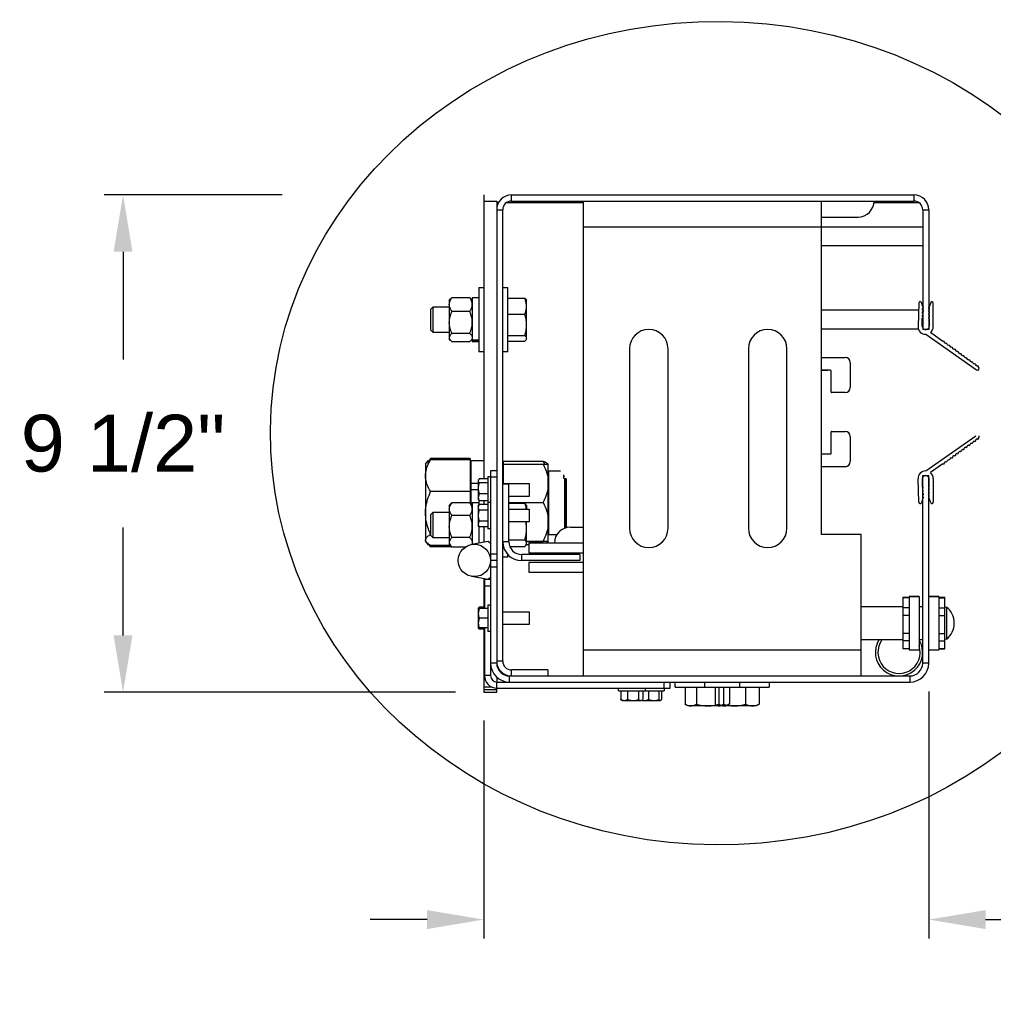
# Model space of a CAD drawing. Header units: inches. Extents: x 170 to 288, y 234 to 248.
# Tile 6 of 192: x 175.29 to 176.9, y 235.81 to 237.44. Entities that reach past the tile are written whole.
import ezdxf

# ---------------------------------------------------------------- set-up
doc = ezdxf.new("R2010")
doc.units = ezdxf.units.IN
doc.header["$LTSCALE"] = 0.25
doc.header["$MEASUREMENT"] = 0
doc.layers.add('ANNOTATIONS', color=1, linetype='Continuous')
doc.layers.add('DETAILS', color=4, linetype='Continuous')
doc.styles.add('ARIAL', font='arial.ttf', dxfattribs={"height": 0.09375})
doc.dimstyles.new('STANDARD$0', dxfattribs={"dimtxt": 0.09375, "dimasz": 0.09375, "dimexe": 0.03125, "dimexo": 0.046875, "dimgap": 0.09, "dimtad": 0, "dimtih": 1, "dimtoh": 1, "dimdec": 4, "dimzin": 0, "dimdsep": 46, "dimtxsty": 'ARIAL', "dimcen": 0.09, "dimadec": 0, "dimazin": 0, "dimtfac": 1, "dimtdec": 4, "dimtofl": 0, "dimtmove": 0, "dimatfit": 1, "dimfxl": 1, "dimtolj": 1, "dimtzin": 0, "dimarcsym": 0})

# ---------------------------------------------------------------- blocks, each defined once
blk = doc.blocks.new('*D85')
at = {"layer": 'ANNOTATIONS', "color": 0, "lineweight": -2, "transparency": 16777216}
for p, q in [((176.7917, 236.3288), (176.7917, 235.9211)), ((176.0574, 236.2809), (176.0574, 235.9211)), ((175.9637, 235.9524), (175.8699, 235.9524)), ((176.8855, 235.9524), (176.9792, 235.9524))]:
    blk.add_line(p, q, dxfattribs=at)
at = {"layer": 'ANNOTATIONS', "color": 0, "transparency": 16777216}
for points in [[(175.9637, 235.968), (175.9637, 235.9367), (176.0574, 235.9524)], [(176.8855, 235.968), (176.8855, 235.9367), (176.7917, 235.9524)]]:
    blk.add_solid(points, dxfattribs=at)
at = {"layer": 'defpoints', "color": 0, "transparency": 16777216}
for p in [(176.7917, 236.3757), (176.0574, 236.3277), (176.7917, 235.9524)]:
    blk.add_point(p, dxfattribs=at)
at = {"layer": 'ANNOTATIONS', "color": 0, "transparency": 16777216, "insert": (177.2643, 235.9524), "char_height": 0.09375, "attachment_point": 5, "style": 'ARIAL'}
blk.add_mtext('\\A1;12 5/8"', dxfattribs=at)
blk = doc.blocks.new('*D86')
at = {"layer": 'ANNOTATIONS', "color": 0, "lineweight": -2, "transparency": 16777216}
for p, q in [((175.7247, 237.1485), (175.4307, 237.1485)), ((175.462, 237.0548), (175.462, 236.8766)), ((175.462, 236.4215), (175.462, 236.5996)), ((176.0106, 236.3277), (175.4307, 236.3277))]:
    blk.add_line(p, q, dxfattribs=at)
at = {"layer": 'ANNOTATIONS', "color": 0, "transparency": 16777216}
for points in [[(175.4464, 237.0548), (175.4776, 237.0548), (175.462, 237.1485)], [(175.4464, 236.4215), (175.4776, 236.4215), (175.462, 236.3277)]]:
    blk.add_solid(points, dxfattribs=at)
at = {"layer": 'defpoints', "color": 0, "transparency": 16777216}
for p in [(175.462, 237.1485), (175.7716, 237.1485), (176.0574, 236.3277)]:
    blk.add_point(p, dxfattribs=at)
at = {"layer": 'ANNOTATIONS', "color": 0, "transparency": 16777216, "insert": (175.462, 236.7381), "char_height": 0.09375, "attachment_point": 5, "style": 'ARIAL'}
blk.add_mtext('\\A1;9 1/2" ', dxfattribs=at)

msp = doc.modelspace()

# ---------------------------------------------------------------- linework, layer by layer
at = {"layer": 'DETAILS'}
for p, q in [((176.05744, 237.1485), (176.05744, 236.67969)), ((176.05744, 237.13843), (176.07862, 237.13843)), ((176.07862, 237.13843), (176.07862, 236.37567)), ((176.07862, 237.13609), (176.0818, 237.13609)), ((176.09523, 237.13609), (176.22124, 237.13609)), ((176.10309, 237.13843), (176.10309, 237.1485)), ((176.10309, 237.1485), (176.76726, 237.1485)), ((176.10309, 237.13843), (176.76726, 237.13843)), ((176.22124, 237.13843), (176.22124, 236.3545)), ((176.61477, 236.58792), (176.61477, 237.13843)), ((176.70135, 237.13609), (176.77513, 237.13609)), ((176.76726, 237.1485), (176.76726, 237.13843)), ((176.07862, 237.12403), (176.0887, 237.12403)), ((176.0887, 236.37898), (176.0887, 237.12403)), ((176.78166, 237.12403), (176.79174, 237.12403)), ((176.78166, 237.12403), (176.78166, 236.92618)), ((176.79174, 237.12403), (176.79174, 236.92618)), ((176.61477, 237.11196), (176.67499, 237.11196)), ((176.22124, 237.09608), (176.78166, 237.09608)), ((176.78166, 237.06432), (176.61477, 237.06432)), ((176.04897, 236.99551), (176.05744, 236.99551)), ((176.04897, 236.99551), (176.04897, 236.88964)), ((176.0887, 236.99551), (176.09717, 236.99551)), ((176.09717, 236.88964), (176.09717, 236.99551)), ((176.00045, 236.97433), (176.00255, 236.97677)), ((176.00045, 236.97433), (176.00045, 236.91081)), ((176.03415, 236.97887), (176.00468, 236.97887)), ((176.03628, 236.97677), (176.03839, 236.97433)), ((176.03839, 236.97937), (176.04897, 236.97937)), ((176.03839, 236.97937), (176.03839, 236.90577)), ((176.09717, 236.97787), (176.12516, 236.97787)), ((176.12739, 236.97538), (176.12799, 236.97433)), ((176.12799, 236.91081), (176.12799, 236.97433)), ((176.78203, 236.96357), (176.77946, 236.97097)), ((176.79497, 236.97097), (176.79213, 236.96352)), ((175.97013, 236.95987), (175.974, 236.96375)), ((175.97013, 236.92528), (175.97013, 236.95987)), ((175.974, 236.96375), (176.00045, 236.96375)), ((175.974, 236.9214), (175.974, 236.96375)), ((176.03415, 236.95618), (176.00468, 236.95618)), ((176.77483, 236.95845), (176.61477, 236.95845)), ((176.77517, 236.97031), (176.77406, 236.93132)), ((176.78159, 236.95299), (176.78161, 236.95568)), ((176.78163, 236.95831), (176.78164, 236.96097)), ((176.78166, 236.95845), (176.78163, 236.95845)), ((176.79225, 236.95845), (176.79174, 236.95845)), ((176.79223, 236.95564), (176.79222, 236.95293)), ((176.79227, 236.9609), (176.79225, 236.95825)), ((176.79911, 236.93101), (176.79899, 236.97024)), ((176.09717, 236.95159), (176.12516, 236.95159)), ((176.78097, 236.93195), (176.78105, 236.94499)), ((176.78156, 236.94754), (176.78158, 236.9504)), ((176.79223, 236.95422), (176.79174, 236.95422)), ((176.7922, 236.9504), (176.79218, 236.94747)), ((176.79235, 236.94495), (176.79243, 236.93195)), ((175.974, 236.9214), (175.97013, 236.92528)), ((176.77481, 236.92669), (176.61477, 236.92669)), ((176.79174, 236.92618), (176.78166, 236.92618)), ((176.00045, 236.9214), (175.974, 236.9214)), ((176.00255, 236.90837), (176.00045, 236.91081)), ((176.03415, 236.91989), (176.00468, 236.91989)), ((176.03415, 236.90627), (176.00468, 236.90627)), ((176.03839, 236.91081), (176.03628, 236.90837)), ((176.03839, 236.90958), (176.04897, 236.90958)), ((176.03839, 236.90743), (176.04897, 236.90743)), ((176.04897, 236.90577), (176.03839, 236.90577)), ((176.09717, 236.9163), (176.12516, 236.9163)), ((176.09717, 236.90728), (176.12516, 236.90728)), ((176.12799, 236.91081), (176.12739, 236.90977)), ((176.78667, 236.91844), (176.87066, 236.8598)), ((176.8147, 236.90659), (176.79458, 236.92133)), ((176.05744, 236.88964), (176.04897, 236.88964)), ((176.09717, 236.88964), (176.0887, 236.88964)), ((176.29791, 236.89468), (176.29791, 236.59825)), ((176.36143, 236.59825), (176.36143, 236.89468)), ((176.49412, 236.89468), (176.49412, 236.59825)), ((176.55764, 236.59825), (176.55764, 236.89468)), ((176.81919, 236.90337), (176.81768, 236.90445)), ((176.82392, 236.89997), (176.82246, 236.90102)), ((176.82864, 236.89658), (176.82694, 236.8978)), ((176.83347, 236.89312), (176.83148, 236.89455)), ((176.8381, 236.8898), (176.83633, 236.89106)), ((176.61477, 236.88037), (176.65379, 236.88037)), ((176.84315, 236.88617), (176.84103, 236.88769)), ((176.84778, 236.88284), (176.84592, 236.88418)), ((176.85269, 236.87932), (176.8503, 236.88104)), ((176.8573, 236.87601), (176.8553, 236.87745)), ((176.86213, 236.87254), (176.86002, 236.87406)), ((176.62965, 236.8592), (176.61477, 236.8592)), ((176.61477, 236.85917), (176.62517, 236.85917)), ((176.6305, 236.82299), (176.6305, 236.85835)), ((176.66226, 236.87191), (176.66226, 236.83062)), ((176.86659, 236.86934), (176.8648, 236.87063)), ((176.87173, 236.86565), (176.86935, 236.86736)), ((176.65379, 236.82215), (176.63134, 236.82215)), ((176.6305, 236.72198), (176.6305, 236.75734)), ((176.63134, 236.75818), (176.65379, 236.75818)), ((176.66226, 236.74971), (176.66226, 236.70842)), ((176.78667, 236.69297), (176.86926, 236.75064)), ((176.87173, 236.74576), (176.86935, 236.74405)), ((176.84778, 236.72857), (176.84592, 236.72723)), ((176.85269, 236.73209), (176.8503, 236.73038)), ((176.8573, 236.7354), (176.8553, 236.73397)), ((176.86213, 236.73887), (176.86002, 236.73735)), ((176.86659, 236.74207), (176.8648, 236.74078)), ((176.86584, 236.74062), (176.86584, 236.74153)), ((175.96962, 236.71325), (175.9666, 236.70973)), ((176.03492, 236.71325), (175.96962, 236.71325)), ((176.03492, 236.71106), (175.96962, 236.71106)), ((176.03492, 236.71325), (176.03492, 236.63951)), ((176.61477, 236.72113), (176.62965, 236.72113)), ((176.82392, 236.71144), (176.82246, 236.7104)), ((176.82864, 236.71483), (176.82694, 236.71361)), ((176.83347, 236.7183), (176.83148, 236.71687)), ((176.8381, 236.72162), (176.83633, 236.72035)), ((176.84315, 236.72525), (176.84103, 236.72372)), ((175.96115, 236.70386), (175.96303, 236.70604)), ((175.96115, 236.70386), (175.96115, 236.57682)), ((175.96303, 236.70604), (175.96637, 236.70992)), ((176.03492, 236.70386), (176.03627, 236.70386)), ((176.03627, 236.71009), (176.05744, 236.71009)), ((176.03627, 236.63801), (176.03627, 236.71009)), ((176.0887, 236.70386), (176.09005, 236.70386)), ((176.09005, 236.67217), (176.09005, 236.70908)), ((176.09005, 236.70908), (176.15535, 236.70908)), ((176.09005, 236.70415), (176.15535, 236.70415)), ((176.15535, 236.70908), (176.15758, 236.7041)), ((176.16305, 236.70476), (176.16382, 236.70386)), ((176.16382, 236.57682), (176.16382, 236.70386)), ((176.65379, 236.69996), (176.61477, 236.69996)), ((176.8147, 236.70482), (176.79458, 236.69009)), ((176.81919, 236.70805), (176.81768, 236.70697)), ((176.04963, 236.67969), (176.04821, 236.67642)), ((176.04821, 236.67746), (176.04893, 236.67871)), ((176.0643, 236.67969), (176.04963, 236.67969)), ((176.0643, 236.6836), (176.06854, 236.6836)), ((176.0643, 236.6836), (176.0643, 236.59721)), ((176.06854, 236.69334), (176.06854, 236.35501)), ((176.07862, 236.69334), (176.06854, 236.69334)), ((176.07862, 236.68276), (176.06854, 236.68276)), ((176.16382, 236.68269), (176.16489, 236.68269)), ((176.16489, 236.69328), (176.1838, 236.69328)), ((176.16489, 236.58741), (176.16489, 236.69328)), ((176.18872, 236.68632), (176.18872, 236.68123)), ((176.19059, 236.68382), (176.18872, 236.68382)), ((176.18938, 236.68108), (176.19303, 236.68067)), ((176.19136, 236.59862), (176.19136, 236.68086)), ((176.19242, 236.68074), (176.19242, 236.59898)), ((176.1937, 236.59934), (176.1937, 236.67983)), ((176.77517, 236.64111), (176.77406, 236.68009)), ((176.78097, 236.67946), (176.78105, 236.66642)), ((176.78166, 236.68523), (176.79174, 236.68523)), ((176.78166, 236.37567), (176.78166, 236.68523)), ((176.79174, 236.37567), (176.79174, 236.68523)), ((176.79235, 236.66646), (176.79243, 236.67946)), ((176.79911, 236.68041), (176.79899, 236.64117)), ((176.04821, 236.67195), (176.03627, 236.67195)), ((176.04821, 236.66184), (176.03627, 236.66184)), ((176.04821, 236.67746), (176.04821, 236.6457)), ((176.0643, 236.67315), (176.04963, 236.67315)), ((176.0887, 236.67217), (176.13206, 236.67217)), ((176.0887, 236.67191), (176.09878, 236.67191)), ((176.09878, 236.57612), (176.09878, 236.67191)), ((176.13206, 236.67217), (176.13206, 236.651)), ((176.78156, 236.66388), (176.78158, 236.66101)), ((176.7922, 236.66102), (176.79218, 236.66394)), ((176.03492, 236.65884), (175.96962, 236.65884)), ((176.04963, 236.65505), (176.04821, 236.64926)), ((176.04893, 236.64446), (176.04821, 236.6457)), ((176.0643, 236.65505), (176.04963, 236.65505)), ((176.13206, 236.651), (176.09878, 236.651)), ((176.78203, 236.64784), (176.77946, 236.64045)), ((176.78159, 236.65842), (176.78161, 236.65573)), ((176.78163, 236.6531), (176.78164, 236.65045)), ((176.79497, 236.64044), (176.79213, 236.6479)), ((176.79223, 236.65577), (176.79222, 236.65848)), ((176.79227, 236.65051), (176.79225, 236.65316)), ((176.00045, 236.63556), (176.00339, 236.63897)), ((176.00045, 236.63556), (176.00045, 236.57204)), ((176.00468, 236.64036), (176.00337, 236.6389)), ((176.03415, 236.64036), (176.00468, 236.64036)), ((176.03415, 236.64036), (176.03547, 236.6389)), ((176.03544, 236.63897), (176.03839, 236.63556)), ((176.03839, 236.6406), (176.04897, 236.6406)), ((176.03839, 236.6406), (176.03839, 236.57162)), ((176.04821, 236.63512), (176.04963, 236.63757)), ((176.04963, 236.63757), (176.04821, 236.63299)), ((176.04821, 236.63512), (176.04821, 236.60336)), ((176.04897, 236.64437), (176.04897, 236.63702)), ((176.04963, 236.64348), (176.04915, 236.64458)), ((176.0643, 236.64348), (176.04963, 236.64348)), ((176.0643, 236.63757), (176.04963, 236.63757)), ((176.05744, 236.64348), (176.05744, 236.63757)), ((176.0643, 236.64126), (176.06854, 236.64126)), ((176.09878, 236.64092), (176.15535, 236.64092)), ((176.09878, 236.63966), (176.12516, 236.63966)), ((176.09878, 236.62982), (176.13206, 236.62982)), ((176.12516, 236.63966), (176.12701, 236.63717)), ((176.12705, 236.6372), (176.12799, 236.63556)), ((176.12799, 236.63556), (176.12799, 236.62982)), ((176.13206, 236.62982), (176.13206, 236.60865)), ((175.97013, 236.62109), (175.974, 236.62497)), ((175.97013, 236.5865), (175.97013, 236.62109)), ((175.974, 236.62497), (176.00045, 236.62497)), ((175.974, 236.58262), (175.974, 236.62497)), ((176.03415, 236.61957), (176.00468, 236.61957)), ((176.0643, 236.6284), (176.04963, 236.6284)), ((176.04963, 236.61007), (176.04821, 236.60548)), ((176.04963, 236.6009), (176.04821, 236.60336)), ((176.04897, 236.60203), (176.04897, 236.57358)), ((176.0643, 236.61007), (176.04963, 236.61007)), ((176.0643, 236.6009), (176.04963, 236.6009)), ((176.05744, 236.6009), (176.05744, 236.57515)), ((176.06854, 236.59721), (176.0643, 236.59721)), ((176.13206, 236.60865), (176.09878, 236.60865)), ((176.12799, 236.57204), (176.12799, 236.60865)), ((176.16489, 236.598), (176.16382, 236.598)), ((176.20037, 236.6002), (176.22124, 236.6002)), ((175.97013, 236.58813), (175.96962, 236.58813)), ((175.974, 236.58262), (175.97013, 236.5865)), ((176.00045, 236.58262), (175.974, 236.58262)), ((176.03415, 236.58301), (176.00468, 236.58301)), ((176.17771, 236.58741), (176.16489, 236.58741)), ((176.68028, 236.58792), (176.61477, 236.58792)), ((176.68028, 236.3545), (176.68028, 236.58792)), ((175.96303, 236.57464), (175.96115, 236.57682)), ((175.96637, 236.57076), (175.96303, 236.57464)), ((175.96962, 236.56743), (175.96458, 236.57331)), ((176.00252, 236.56963), (175.96962, 236.56963)), ((176.0045, 236.56743), (175.96962, 236.56743)), ((176.00339, 236.56862), (176.00045, 236.57204)), ((176.02693, 236.56724), (176.00468, 236.56724)), ((176.06447, 236.57645), (176.037, 236.57136)), ((176.03839, 236.57204), (176.03796, 236.57154)), ((176.03839, 236.57192), (176.04, 236.57192)), ((176.06854, 236.57306), (176.06447, 236.57645)), ((176.09878, 236.57612), (176.0887, 236.57612)), ((176.09878, 236.57922), (176.12516, 236.57922)), ((176.10042, 236.56794), (176.12516, 236.56794)), ((176.12799, 236.57204), (176.12705, 236.5704)), ((176.12775, 236.57161), (176.13155, 236.57161)), ((176.12799, 236.57711), (176.15535, 236.57711)), ((176.12799, 236.57654), (176.15535, 236.57654)), ((176.13155, 236.57373), (176.13155, 236.55785)), ((176.22124, 236.57373), (176.13155, 236.57373)), ((176.16382, 236.57682), (176.16305, 236.57593)), ((176.16382, 236.57682), (176.16382, 236.57682)), ((176.07862, 236.55572), (176.06854, 236.55572)), ((176.09717, 236.55086), (176.0887, 236.55086)), ((176.09717, 236.55086), (176.09717, 236.55473)), ((176.11995, 236.54487), (176.11995, 236.55495)), ((176.21574, 236.55495), (176.11995, 236.55495)), ((176.13155, 236.55785), (176.22124, 236.55785)), ((176.21574, 236.55495), (176.21574, 236.54487)), ((176.07862, 236.54513), (176.06854, 236.54513)), ((176.06854, 236.53448), (176.07862, 236.53448)), ((176.21574, 236.54487), (176.11995, 236.54487)), ((176.22124, 236.54197), (176.13155, 236.54197)), ((176.13155, 236.54197), (176.13155, 236.52609)), ((176.06447, 236.51381), (176.037, 236.5189)), ((176.06854, 236.5172), (176.06447, 236.51381)), ((176.13155, 236.52609), (176.22124, 236.52609)), ((176.05744, 236.51511), (176.05744, 236.46806)), ((176.06854, 236.51381), (176.05846, 236.51381)), ((176.05846, 236.51381), (176.05846, 236.46566)), ((176.05846, 236.50322), (176.06854, 236.50322)), ((176.74918, 236.48442), (176.75919, 236.48442)), ((176.74918, 236.48442), (176.74918, 236.39906)), ((176.75919, 236.4833), (176.74918, 236.4833)), ((176.75919, 236.48592), (176.75919, 236.39756)), ((176.75919, 236.48592), (176.77586, 236.48592)), ((176.75919, 236.48591), (176.77586, 236.48591)), ((176.77586, 236.48589), (176.75919, 236.48589)), ((176.77586, 236.48592), (176.77586, 236.39756)), ((176.79174, 236.48592), (176.80841, 236.48592)), ((176.80841, 236.48591), (176.79174, 236.48591)), ((176.80841, 236.48592), (176.80841, 236.39756)), ((176.80841, 236.48442), (176.81841, 236.48442)), ((176.80841, 236.4833), (176.81841, 236.4833)), ((176.81841, 236.39906), (176.81841, 236.48442)), ((176.0486, 236.46634), (176.04892, 236.46688)), ((176.04933, 236.4675), (176.04963, 236.46793)), ((176.04963, 236.46691), (176.04938, 236.46566)), ((176.04963, 236.46761), (176.04945, 236.4668)), ((176.04963, 236.46793), (176.04948, 236.46733)), ((176.05846, 236.46806), (176.04963, 236.46806)), ((176.05846, 236.46805), (176.04963, 236.46805)), ((176.05846, 236.46793), (176.04963, 236.46793)), ((176.05846, 236.46761), (176.04963, 236.46761)), ((176.05846, 236.46691), (176.04963, 236.46691)), ((176.0643, 236.4718), (176.06854, 236.4718)), ((176.0643, 236.4718), (176.0643, 236.42776)), ((176.68028, 236.46924), (176.74918, 236.46924)), ((176.75919, 236.4669), (176.74918, 236.4669)), ((176.77586, 236.46924), (176.78166, 236.46924)), ((176.79174, 236.46952), (176.79203, 236.47007)), ((176.80841, 236.4669), (176.81841, 236.4669)), ((176.81841, 236.46858), (176.82078, 236.46833)), ((176.82078, 236.46833), (176.82078, 236.41515)), ((176.04963, 236.46566), (176.04821, 236.45772)), ((176.04821, 236.46566), (176.04821, 236.4339)), ((176.04833, 236.46587), (176.0486, 236.46634)), ((176.0643, 236.46566), (176.04963, 236.46566)), ((176.0887, 236.46037), (176.13206, 236.46037)), ((176.13206, 236.46037), (176.13206, 236.4392)), ((176.75919, 236.45411), (176.74918, 236.45411)), ((176.80841, 236.45411), (176.81841, 236.45411)), ((176.04963, 236.44978), (176.04821, 236.44184)), ((176.0643, 236.44978), (176.04963, 236.44978)), ((176.13206, 236.4392), (176.0887, 236.4392)), ((176.04873, 236.43326), (176.04963, 236.43196)), ((176.04915, 236.43227), (176.04892, 236.43268)), ((176.0492, 236.43219), (176.04915, 236.43227)), ((176.04937, 236.43212), (176.04963, 236.43163)), ((176.0643, 236.4339), (176.04963, 236.4339)), ((176.05846, 236.43265), (176.04963, 236.43265)), ((176.05846, 236.43196), (176.04963, 236.43196)), ((176.05846, 236.43163), (176.04963, 236.43163)), ((176.05846, 236.43152), (176.04963, 236.43152)), ((176.05846, 236.4315), (176.04963, 236.4315)), ((176.05744, 236.4315), (176.05744, 236.32774)), ((176.05846, 236.4339), (176.05846, 236.35501)), ((176.06854, 236.42776), (176.0643, 236.42776)), ((176.75919, 236.42446), (176.74918, 236.42446)), ((176.80841, 236.42446), (176.81841, 236.42446)), ((176.74918, 236.41423), (176.68028, 236.41423)), ((176.75919, 236.41255), (176.74918, 236.41255)), ((176.78166, 236.41423), (176.77586, 236.41423)), ((176.79177, 236.41265), (176.79174, 236.41259)), ((176.80841, 236.41255), (176.81841, 236.41255)), ((176.82078, 236.41515), (176.81841, 236.41489)), ((176.68028, 236.39685), (176.22124, 236.39685)), ((176.75919, 236.3993), (176.74918, 236.3993)), ((176.75919, 236.39906), (176.74918, 236.39906)), ((176.75919, 236.39756), (176.77586, 236.39756)), ((176.75919, 236.39756), (176.77586, 236.39756)), ((176.79174, 236.39756), (176.80841, 236.39756)), ((176.80841, 236.3993), (176.81841, 236.3993)), ((176.81841, 236.39906), (176.80841, 236.39906)), ((176.07862, 236.37567), (176.06854, 236.37567)), ((176.0887, 236.37898), (176.07862, 236.37898)), ((176.79174, 236.37567), (176.78166, 236.37567)), ((176.06854, 236.35501), (176.05846, 236.35501)), ((176.09979, 236.34442), (176.09979, 236.3545)), ((176.09979, 236.3545), (176.76049, 236.3545)), ((176.10309, 236.3545), (176.10309, 236.36458)), ((176.16331, 236.36458), (176.10309, 236.36458)), ((176.16331, 236.36458), (176.16331, 236.3545)), ((176.76049, 236.3545), (176.76049, 236.34442)), ((176.07862, 236.35269), (176.07862, 236.34443)), ((176.07913, 236.33434), (176.07913, 236.34442)), ((176.07913, 236.34442), (176.76049, 236.34442)), ((176.35438, 236.34442), (176.35438, 236.33434)), ((176.36497, 236.33434), (176.36497, 236.34442)), ((176.37327, 236.33595), (176.37327, 236.34442)), ((176.42239, 236.33595), (176.42239, 236.34442)), ((176.47913, 236.34442), (176.47913, 236.33595)), ((176.52826, 236.34442), (176.52826, 236.33595)), ((176.07055, 236.33621), (176.05744, 236.33621)), ((176.05744, 236.33197), (176.07862, 236.33197)), ((176.05744, 236.32774), (176.07862, 236.32774)), ((176.07862, 236.32774), (176.07862, 236.33435)), ((176.07913, 236.33434), (176.36497, 236.33434)), ((176.27943, 236.33011), (176.27943, 236.33434)), ((176.27943, 236.33011), (176.35523, 236.33011)), ((176.28326, 236.33011), (176.28326, 236.31544)), ((176.29439, 236.33011), (176.29439, 236.31544)), ((176.31258, 236.33011), (176.31258, 236.31544)), ((176.31963, 236.33011), (176.31963, 236.31544)), ((176.32347, 236.33434), (176.32347, 236.33011)), ((176.32892, 236.33011), (176.32892, 236.31544)), ((176.34651, 236.33011), (176.34651, 236.31544)), ((176.35079, 236.33011), (176.35079, 236.31544)), ((176.35523, 236.33434), (176.35523, 236.33011)), ((176.37327, 236.33595), (176.52826, 236.33595)), ((176.38953, 236.33595), (176.38953, 236.30796)), ((176.40846, 236.33595), (176.40846, 236.30796)), ((176.43901, 236.33595), (176.43901, 236.30796)), ((176.44513, 236.33595), (176.44513, 236.30796)), ((176.45272, 236.33595), (176.45272, 236.30796)), ((176.46287, 236.33595), (176.46287, 236.30796)), ((176.48903, 236.33595), (176.48903, 236.30796)), ((176.51164, 236.33595), (176.51164, 236.30796)), ((176.28326, 236.31544), (176.28883, 236.31402)), ((176.28557, 236.31402), (176.28424, 236.31478)), ((176.28557, 236.31402), (176.31733, 236.31402)), ((176.29439, 236.31544), (176.30348, 236.31402)), ((176.31865, 236.31478), (176.31733, 236.31402)), ((176.31853, 236.31402), (176.34865, 236.31402)), ((176.31918, 236.31468), (176.32227, 236.31402)), ((176.32892, 236.31544), (176.33771, 236.31402)), ((176.34954, 236.31428), (176.34909, 236.31402)), ((176.38991, 236.30778), (176.38953, 236.30796)), ((176.39444, 236.30512), (176.38989, 236.30775)), ((176.50708, 236.30512), (176.39444, 236.30512)), ((176.44356, 236.30512), (176.44108, 236.30656)), ((176.4625, 236.30775), (176.45796, 236.30512)), ((176.50957, 236.30656), (176.50708, 236.30512))]:
    msp.add_line(p, q, dxfattribs=at)
msp.add_circle((176.04186, 236.54513), 0.02668, dxfattribs=at)
for centre, radius, start, end in [((176.10309, 237.12403), 0.02448, 90, 180), ((176.10309, 237.12403), 0.0144, 90, 180), ((176.67499, 237.13843), 0.02647, 270, 0), ((176.76726, 237.12403), 0.02448, 0, 90), ((176.76726, 237.12403), 0.0144, 0, 90), ((176.77738, 236.97024), 0.0022, 19.15679, 178.36516), ((176.79691, 236.97023), 0.00208, 0.1785, 159.16523), ((176.78171, 236.957), 0.00132, 265.84202, 93.4638), ((176.78183, 236.96227), 0.00132, 261.62824, 81.62824), ((176.79235, 236.96222), 0.00132, 99.70373, 266.23186), ((176.79244, 236.95695), 0.00132, 98.37204, 260.93378), ((176.78108, 236.94631), 0.00132, 268.45576, 68.67393), ((176.78134, 236.9517), 0.00132, 280.22865, 79.07717), ((176.79258, 236.95166), 0.00132, 105.78761, 253.51821), ((176.79265, 236.94624), 0.00132, 110.54969, 257.05455), ((176.32967, 236.89468), 0.03176, 0, 180), ((176.52588, 236.89468), 0.03176, 0, 180), ((176.78658, 236.93097), 0.01253, 178.36516, 270.4196), ((176.7867, 236.93192), 0.00573, 179.65291, 0.34709), ((176.78658, 236.93097), 0.01253, 309.68343, 0.1785), ((176.81588, 236.90508), 0.00192, 340.70985, 127.95256), ((176.82018, 236.90129), 0.0023, 353.30666, 115.35575), ((176.82495, 236.89822), 0.00204, 348.0754, 120.58701), ((176.82977, 236.89516), 0.00182, 340.42247, 128.23994), ((176.83461, 236.89168), 0.00183, 340.30107, 128.36134), ((176.83904, 236.88801), 0.00202, 350.82405, 117.83836), ((176.65379, 236.87191), 0.00847, 0, 90), ((176.84413, 236.88461), 0.00184, 346.65898, 122.00343), ((176.84878, 236.88158), 0.00161, 340.26772, 128.39469), ((176.85369, 236.87796), 0.00169, 342.44348, 126.21893), ((176.8582, 236.87439), 0.00185, 349.74445, 118.91796), ((176.62965, 236.85835), 0.000847, 0, 90), ((176.86296, 236.87089), 0.00185, 352.01086, 116.65155), ((176.86754, 236.86775), 0.00185, 348.0451, 120.61731), ((176.87222, 236.86205), 0.00274, 235.07686, 51.6115), ((176.87273, 236.86477), 0.00133, 334.1147, 138.41048), ((176.65379, 236.83062), 0.00847, 270, 0), ((176.63134, 236.82299), 0.000847, 180, 270), ((176.63134, 236.75734), 0.000847, 90, 180), ((176.65379, 236.74971), 0.00847, 0, 90), ((176.86754, 236.74367), 0.00185, 239.38269, 11.9549), ((176.87273, 236.74664), 0.00133, 221.58952, 25.8853), ((176.87222, 236.74937), 0.00274, 308.3885, 27.66424), ((176.84413, 236.72681), 0.00184, 237.99657, 13.34102), ((176.84878, 236.72983), 0.00161, 231.60531, 19.73228), ((176.85369, 236.73346), 0.00169, 233.78107, 17.55652), ((176.8582, 236.73702), 0.00185, 241.08204, 10.25555), ((176.86296, 236.74053), 0.00185, 243.34845, 7.98914), ((176.62965, 236.72198), 0.000847, 270, 0), ((176.82495, 236.71319), 0.00204, 239.41299, 11.9246), ((176.82977, 236.71626), 0.00182, 231.76006, 19.57753), ((176.83461, 236.71973), 0.00183, 231.63866, 19.69893), ((176.83904, 236.7234), 0.00202, 242.16164, 9.17595), ((176.65379, 236.70842), 0.00847, 270, 0), ((176.81588, 236.70633), 0.00192, 232.04744, 19.29015), ((176.82018, 236.71013), 0.0023, 244.64425, 6.69334), ((176.18933, 236.68237), 0.00129, 241.68521, 272.39134), ((176.78658, 236.68045), 0.01253, 89.5804, 181.63484), ((176.7867, 236.6795), 0.00573, 359.65291, 180.34709), ((176.78658, 236.68045), 0.01253, 359.8215, 50.31657), ((176.78108, 236.6651), 0.00132, 291.32607, 91.54424), ((176.79265, 236.66518), 0.00132, 102.94545, 249.45031), ((176.78134, 236.65971), 0.00132, 280.92283, 79.77135), ((176.78171, 236.65442), 0.00132, 266.5362, 94.15798), ((176.78183, 236.64914), 0.00132, 278.37176, 98.37176), ((176.79235, 236.6492), 0.00132, 93.76814, 260.29627), ((176.79244, 236.65447), 0.00132, 99.06622, 261.62796), ((176.79258, 236.65975), 0.00132, 106.48179, 254.21239), ((176.77738, 236.64117), 0.0022, 181.63484, 340.84321), ((176.79691, 236.64118), 0.00208, 200.83477, 359.8215), ((176.20036, 236.57373), 0.02647, 90, 180), ((176.32967, 236.59825), 0.03176, 180, 0), ((176.52588, 236.59825), 0.03176, 180, 0), ((176.11995, 236.57612), 0.03125, 180, 270), ((176.11995, 236.57612), 0.02117, 180, 270), ((176.80024, 236.44174), 0.0336, 307.68614, 52.31386), ((176.74262, 236.39355), 0.03904, 148.01406, 31.63445), ((176.74262, 236.39355), 0.03489, 143.65042, 17.69841), ((176.09979, 236.37567), 0.03125, 180, 270), ((176.10309, 236.37898), 0.02448, 180, 270), ((176.09979, 236.37567), 0.02117, 180, 270), ((176.10309, 236.37898), 0.0144, 180, 270), ((176.76049, 236.37567), 0.03125, 270, 0), ((176.76049, 236.37567), 0.02117, 270, 0), ((176.07913, 236.35501), 0.02067, 180, 270), ((176.07913, 236.35501), 0.01059, 180, 270)]:
    msp.add_arc(centre, radius, start, end, dxfattribs=at)
msp.add_ellipse((176.44426, 236.7553), major_axis=(0.73896, -0.00509), ratio=0.919729, dxfattribs=at)
for points, knots in [([(176.00045, 236.96753), (176.00061, 236.96911), (176.00093, 236.97235), (176.00283, 236.97611), (176.00426, 236.97825), (176.00468, 236.97887)], [0, 0, 0, 0, 0.4062869, 0.8272683, 1, 1, 1, 1]), ([(176.00468, 236.97887), (176.004, 236.9783), (176.00317, 236.9776), (176.00267, 236.97686), (176.00258, 236.97672)], [0, 0, 0, 0, 0.81568128, 1, 1, 1, 1]), ([(176.03839, 236.96753), (176.03823, 236.96911), (176.0379, 236.97235), (176.036, 236.97611), (176.03457, 236.97825), (176.03415, 236.97887)], [0, 0, 0, 0, 0.4062869, 0.8272683, 1, 1, 1, 1]), ([(176.03415, 236.97887), (176.03483, 236.9783), (176.03566, 236.9776), (176.03617, 236.97686), (176.03626, 236.97672)], [0, 0, 0, 0, 0.8156543, 1, 1, 1, 1]), ([(176.12799, 236.96473), (176.12765, 236.96816), (176.12721, 236.9726), (176.12554, 236.97688), (176.12516, 236.97787)], [0, 0, 0, 0, 0.770634, 1, 1, 1, 1]), ([(176.12516, 236.97787), (176.12603, 236.97714), (176.12703, 236.9763), (176.12729, 236.97545), (176.12732, 236.97534)], [0, 0, 0, 0, 0.8767078, 1, 1, 1, 1]), ([(176.00468, 236.95618), (176.00357, 236.95795), (176.0013, 236.96154), (176.00045, 236.96546), (176.00045, 236.96747), (176.00045, 236.96753)], [0, 0, 0, 0, 0.4843454, 0.9863246, 1, 1, 1, 1]), ([(176.00045, 236.93803), (176.00061, 236.94057), (176.00093, 236.94575), (176.00283, 236.95176), (176.00426, 236.95519), (176.00468, 236.95618)], [0, 0, 0, 0, 0.40628888, 0.8272682, 1, 1, 1, 1]), ([(176.03415, 236.95618), (176.03527, 236.95795), (176.03753, 236.96154), (176.03838, 236.96546), (176.03839, 236.96747), (176.03839, 236.96753)], [0, 0, 0, 0, 0.4843454, 0.9863246, 1, 1, 1, 1]), ([(176.03839, 236.93803), (176.03823, 236.94057), (176.0379, 236.94575), (176.036, 236.95176), (176.03457, 236.95519), (176.03415, 236.95618)], [0, 0, 0, 0, 0.40628888, 0.8272682, 1, 1, 1, 1]), ([(176.12516, 236.95159), (176.1263, 236.95485), (176.12782, 236.95919), (176.12796, 236.96363), (176.12799, 236.96473)], [0, 0, 0, 0, 0.7536961, 1, 1, 1, 1]), ([(176.12799, 236.93394), (176.12799, 236.93436), (176.12797, 236.93753), (176.12735, 236.9435), (176.12589, 236.94888), (176.12516, 236.95159)], [0, 0, 0, 0, 0.0700904, 0.5307861, 1, 1, 1, 1]), ([(176.00468, 236.91989), (176.00357, 236.92271), (176.0013, 236.92845), (176.00045, 236.93473), (176.00045, 236.93795), (176.00045, 236.93803)], [0, 0, 0, 0, 0.48434487, 0.98632768, 1, 1, 1, 1]), ([(176.03415, 236.91989), (176.03527, 236.92271), (176.03753, 236.92845), (176.03838, 236.93473), (176.03839, 236.93795), (176.03839, 236.93803)], [0, 0, 0, 0, 0.48434487, 0.98632768, 1, 1, 1, 1]), ([(176.12516, 236.9163), (176.12595, 236.91916), (176.12755, 236.92495), (176.12785, 236.93093), (176.12799, 236.93394)], [0, 0, 0, 0, 0.4954583, 1, 1, 1, 1]), ([(176.00468, 236.91989), (176.00405, 236.91931), (176.00256, 236.91795), (176.00085, 236.91567), (176.00058, 236.91395), (176.00045, 236.91308)], [0, 0, 0, 0, 0.2654576, 0.6280791, 1, 1, 1, 1]), ([(176.00045, 236.91308), (176.00045, 236.91292), (176.00048, 236.9119), (176.00117, 236.91), (176.00287, 236.9079), (176.00423, 236.90668), (176.00468, 236.90627)], [0, 0, 0, 0, 0.0665327, 0.4352825, 0.8145506, 1, 1, 1, 1]), ([(176.03415, 236.91989), (176.03478, 236.91931), (176.03627, 236.91795), (176.03799, 236.91567), (176.03825, 236.91395), (176.03839, 236.91308)], [0, 0, 0, 0, 0.2654576, 0.6280791, 1, 1, 1, 1]), ([(176.03839, 236.91308), (176.03838, 236.91292), (176.03835, 236.9119), (176.03766, 236.91), (176.03596, 236.9079), (176.0346, 236.90668), (176.03415, 236.90627)], [0, 0, 0, 0, 0.0665327, 0.4352825, 0.8145506, 1, 1, 1, 1]), ([(176.12799, 236.91179), (176.12799, 236.91189), (176.12797, 236.9127), (176.12735, 236.91423), (176.12589, 236.9156), (176.12516, 236.9163)], [0, 0, 0, 0, 0.07009512, 0.53078885, 1, 1, 1, 1]), ([(176.12516, 236.90728), (176.12595, 236.90801), (176.12755, 236.90949), (176.12785, 236.91102), (176.12799, 236.91179)], [0, 0, 0, 0, 0.4954617, 1, 1, 1, 1]), ([(175.96115, 236.68495), (175.96147, 236.68861), (175.96213, 236.69605), (175.96593, 236.7047), (175.96878, 236.70963), (175.96962, 236.71106)], [0, 0, 0, 0, 0.4062883, 0.8272717, 1, 1, 1, 1]), ([(175.96962, 236.71106), (175.96726, 236.70963), (175.96454, 236.70797), (175.96326, 236.70622), (175.96309, 236.70599)], [0, 0, 0, 0, 0.86579389, 1, 1, 1, 1]), ([(175.96687, 236.70906), (175.96697, 236.70926), (175.96766, 236.7107), (175.96871, 236.71207), (175.96962, 236.71325)], [0, 0, 0, 0, 0.140364, 1, 1, 1, 1]), ([(176.15535, 236.70908), (176.15659, 236.70856), (176.15953, 236.70734), (176.16228, 236.70588), (176.16273, 236.70494), (176.16282, 236.70475)], [0, 0, 0, 0, 0.3699999, 0.8754007, 1, 1, 1, 1]), ([(176.15535, 236.70415), (176.15758, 236.69923), (176.16098, 236.69176), (176.16331, 236.68118), (176.16381, 236.67556), (176.16382, 236.67268), (176.16382, 236.67253)], [0, 0, 0, 0, 0.4839094, 0.7351925, 0.9863412, 1, 1, 1, 1]), ([(176.15535, 236.70415), (176.15661, 236.70412), (176.15959, 236.70407), (176.16302, 236.70397), (176.16355, 236.7039), (176.16382, 236.70386)], [0, 0, 0, 0, 0.2654617, 0.6280769, 1, 1, 1, 1]), ([(175.96962, 236.65884), (175.96738, 236.66291), (175.96399, 236.66908), (175.96165, 236.67781), (175.96115, 236.68245), (175.96115, 236.68483), (175.96115, 236.68495)], [0, 0, 0, 0, 0.4839095, 0.7351908, 0.9863413, 1, 1, 1, 1]), ([(176.04821, 236.67642), (176.04821, 236.67634), (176.04824, 236.67524), (176.04896, 236.67416), (176.04963, 236.67315)], [0, 0, 0, 0, 0.0702057, 1, 1, 1, 1]), ([(176.04963, 236.67315), (176.04907, 236.67097), (176.04831, 236.66799), (176.04823, 236.66492), (176.04821, 236.6641)], [0, 0, 0, 0, 0.731361, 1, 1, 1, 1]), ([(176.04821, 236.6641), (176.04837, 236.66182), (176.04859, 236.65876), (176.04942, 236.65581), (176.04963, 236.65505)], [0, 0, 0, 0, 0.7424608, 1, 1, 1, 1]), ([(176.16382, 236.67253), (176.1635, 236.66811), (176.16284, 236.6591), (176.15904, 236.64862), (176.15618, 236.64265), (176.15535, 236.64092)], [0, 0, 0, 0, 0.4062905, 0.827262, 1, 1, 1, 1]), ([(175.96115, 236.62349), (175.96116, 236.6243), (175.96122, 236.62959), (175.96261, 236.63948), (175.96599, 236.65041), (175.96872, 236.65676), (175.96962, 236.65884)], [0, 0, 0, 0, 0.066532, 0.4352843, 0.8145495, 1, 1, 1, 1]), ([(176.04821, 236.64926), (176.04821, 236.64913), (176.04824, 236.64717), (176.04896, 236.64526), (176.04963, 236.64348)], [0, 0, 0, 0, 0.0702032, 1, 1, 1, 1]), ([(176.00045, 236.62996), (176.00061, 236.63142), (176.00093, 236.63438), (176.00283, 236.63782), (176.00426, 236.63978), (176.00468, 236.64036)], [0, 0, 0, 0, 0.4062902, 0.8272681, 1, 1, 1, 1]), ([(176.00468, 236.61957), (176.00357, 236.62118), (176.0013, 236.62447), (176.00045, 236.62807), (176.00045, 236.62991), (176.00045, 236.62996)], [0, 0, 0, 0, 0.48434708, 0.9863291, 1, 1, 1, 1]), ([(176.03839, 236.62996), (176.03823, 236.63142), (176.0379, 236.63438), (176.036, 236.63782), (176.03457, 236.63978), (176.03415, 236.64036)], [0, 0, 0, 0, 0.4062902, 0.8272681, 1, 1, 1, 1]), ([(176.03415, 236.61957), (176.03527, 236.62118), (176.03753, 236.62447), (176.03838, 236.62807), (176.03839, 236.62991), (176.03839, 236.62996)], [0, 0, 0, 0, 0.48434708, 0.9863291, 1, 1, 1, 1]), ([(176.04821, 236.63299), (176.04821, 236.63288), (176.04824, 236.63133), (176.04896, 236.62981), (176.04963, 236.6284)], [0, 0, 0, 0, 0.0702009, 1, 1, 1, 1]), ([(176.12754, 236.62982), (176.12728, 236.6322), (176.1269, 236.63553), (176.12555, 236.63874), (176.12516, 236.63966)], [0, 0, 0, 0, 0.7138089, 1, 1, 1, 1]), ([(176.15535, 236.64092), (176.15758, 236.63596), (176.16098, 236.62842), (176.16331, 236.61774), (176.16381, 236.61207), (176.16382, 236.60917), (176.16382, 236.60902)], [0, 0, 0, 0, 0.4839095, 0.7351919, 0.9863399, 1, 1, 1, 1]), ([(175.96962, 236.58813), (175.96836, 236.59112), (175.96538, 236.5982), (175.96195, 236.61001), (175.96142, 236.61896), (175.96115, 236.62349)], [0, 0, 0, 0, 0.2654539, 0.6280758, 1, 1, 1, 1]), ([(176.00045, 236.60129), (176.00061, 236.60384), (176.00093, 236.60905), (176.00283, 236.61511), (176.00426, 236.61856), (176.00468, 236.61957)], [0, 0, 0, 0, 0.406289, 0.8272685, 1, 1, 1, 1]), ([(176.03839, 236.60129), (176.03823, 236.60384), (176.0379, 236.60905), (176.036, 236.61511), (176.03457, 236.61856), (176.03415, 236.61957)], [0, 0, 0, 0, 0.406289, 0.8272685, 1, 1, 1, 1]), ([(176.04963, 236.6284), (176.04907, 236.62619), (176.04831, 236.62317), (176.04823, 236.62007), (176.04821, 236.61924)], [0, 0, 0, 0, 0.7313655, 1, 1, 1, 1]), ([(176.04821, 236.61924), (176.04837, 236.61693), (176.04859, 236.61383), (176.04942, 236.61084), (176.04963, 236.61007)], [0, 0, 0, 0, 0.7424607, 1, 1, 1, 1]), ([(176.00468, 236.58301), (176.00357, 236.58585), (176.0013, 236.59164), (176.00045, 236.59796), (176.00045, 236.6012), (176.00045, 236.60129)], [0, 0, 0, 0, 0.4843441, 0.9863253, 1, 1, 1, 1]), ([(176.03415, 236.58301), (176.03527, 236.58585), (176.03753, 236.59164), (176.03838, 236.59796), (176.03839, 236.6012), (176.03839, 236.60129)], [0, 0, 0, 0, 0.4843441, 0.9863253, 1, 1, 1, 1]), ([(176.04821, 236.60548), (176.04821, 236.60537), (176.04824, 236.60383), (176.04896, 236.60231), (176.04963, 236.6009)], [0, 0, 0, 0, 0.0702034, 1, 1, 1, 1]), ([(176.12516, 236.57922), (176.12595, 236.58213), (176.12755, 236.58801), (176.12785, 236.59408), (176.12799, 236.59715)], [0, 0, 0, 0, 0.4954603, 1, 1, 1, 1]), ([(176.12799, 236.59715), (176.12799, 236.59757), (176.12796, 236.60079), (176.12768, 236.60468), (176.12684, 236.60802), (176.12669, 236.60865)], [0, 0, 0, 0, 0.1099958, 0.8329714, 1, 1, 1, 1]), ([(176.16382, 236.60902), (176.1635, 236.60455), (176.16284, 236.59546), (176.15904, 236.58489), (176.15618, 236.57886), (176.15535, 236.57711)], [0, 0, 0, 0, 0.4062905, 0.8272625, 1, 1, 1, 1]), ([(175.96115, 236.57888), (175.96147, 236.58017), (175.96213, 236.58281), (175.96593, 236.58587), (175.96878, 236.58762), (175.96962, 236.58813)], [0, 0, 0, 0, 0.4062895, 0.82727, 1, 1, 1, 1]), ([(176.00468, 236.58301), (176.00405, 236.58234), (176.00256, 236.58076), (176.00085, 236.57813), (176.00058, 236.57613), (176.00045, 236.57512)], [0, 0, 0, 0, 0.2654602, 0.6280811, 1, 1, 1, 1]), ([(176.03415, 236.58301), (176.03478, 236.58234), (176.03627, 236.58076), (176.03799, 236.57813), (176.03825, 236.57613), (176.03839, 236.57512)], [0, 0, 0, 0, 0.2654602, 0.6280811, 1, 1, 1, 1]), ([(175.96962, 236.56963), (175.96738, 236.57106), (175.96399, 236.57325), (175.96165, 236.57635), (175.96115, 236.57799), (175.96115, 236.57883), (175.96115, 236.57888)], [0, 0, 0, 0, 0.4839125, 0.7351912, 0.9863398, 1, 1, 1, 1]), ([(176.00045, 236.57512), (176.00045, 236.57494), (176.00048, 236.57376), (176.00117, 236.57156), (176.00287, 236.56912), (176.00423, 236.5677), (176.00468, 236.56724)], [0, 0, 0, 0, 0.06653406, 0.43528405, 0.81455192, 1, 1, 1, 1]), ([(176.03839, 236.57512), (176.03838, 236.57494), (176.03834, 236.57376), (176.03812, 236.5725), (176.03741, 236.57149), (176.03737, 236.57143)], [0, 0, 0, 0, 0.1454792, 0.9517651, 1, 1, 1, 1]), ([(176.12799, 236.57358), (176.12799, 236.57371), (176.12797, 236.57472), (176.12735, 236.57663), (176.12589, 236.57835), (176.12516, 236.57922)], [0, 0, 0, 0, 0.0700909, 0.5307839, 1, 1, 1, 1]), ([(176.12516, 236.56794), (176.12595, 236.56885), (176.12755, 236.5707), (176.12785, 236.57261), (176.12799, 236.57358)], [0, 0, 0, 0, 0.4954564, 1, 1, 1, 1]), ([(176.15535, 236.57711), (176.15661, 236.57709), (176.15959, 236.57703), (176.16302, 236.57693), (176.16355, 236.57686), (176.16382, 236.57682)], [0, 0, 0, 0, 0.2654617, 0.6280769, 1, 1, 1, 1]), ([(176.16382, 236.57682), (176.16381, 236.57682), (176.16375, 236.57677), (176.16236, 236.57669), (176.15897, 236.5766), (176.15625, 236.57655), (176.15535, 236.57654)], [0, 0, 0, 0, 0.0665324, 0.4352815, 0.8145512, 1, 1, 1, 1]), ([(176.16275, 236.57594), (176.16258, 236.57562), (176.16216, 236.57486), (176.16067, 236.57414), (176.15981, 236.57373)], [0, 0, 0, 0, 0.4241157, 1, 1, 1, 1]), ([(176.04836, 236.46566), (176.0485, 236.46596), (176.04869, 236.46638), (176.04941, 236.46679), (176.04963, 236.46691)], [0, 0, 0, 0, 0.7015042, 1, 1, 1, 1]), ([(176.04876, 236.46631), (176.04883, 236.46653), (176.04896, 236.46697), (176.0494, 236.46739), (176.04963, 236.46761)], [0, 0, 0, 0, 0.48765829, 1, 1, 1, 1]), ([(176.04821, 236.46566), (176.04837, 236.46566), (176.04859, 236.46566), (176.04942, 236.46566), (176.04963, 236.46566)], [0, 0, 0, 0, 0.7424871, 1, 1, 1, 1]), ([(176.04821, 236.45772), (176.04821, 236.45753), (176.04824, 236.45485), (176.04896, 236.45222), (176.04963, 236.44978)], [0, 0, 0, 0, 0.0702057, 1, 1, 1, 1]), ([(176.04821, 236.44184), (176.04821, 236.44165), (176.04824, 236.43897), (176.04896, 236.43634), (176.04963, 236.4339)], [0, 0, 0, 0, 0.0702087, 1, 1, 1, 1]), ([(176.04821, 236.4341), (176.04823, 236.43397), (176.04831, 236.43348), (176.04907, 236.433), (176.04963, 236.43265)], [0, 0, 0, 0, 0.2686484, 1, 1, 1, 1]), ([(176.04963, 236.4339), (176.04942, 236.4339), (176.04859, 236.4339), (176.04837, 236.4339), (176.04821, 236.4339)], [0, 0, 0, 0, 0.2575129, 1, 1, 1, 1]), ([(176.28424, 236.31481), (176.28421, 236.31482), (176.28388, 236.31491), (176.28355, 236.31519), (176.28326, 236.31544)], [0, 0, 0, 0, 0.0906625, 1, 1, 1, 1]), ([(176.28883, 236.31402), (176.28896, 236.31402), (176.29084, 236.31404), (176.29268, 236.31476), (176.29439, 236.31544)], [0, 0, 0, 0, 0.0702519, 1, 1, 1, 1]), ([(176.30348, 236.31402), (176.3037, 236.31402), (176.30677, 236.31404), (176.30978, 236.31476), (176.31258, 236.31544)], [0, 0, 0, 0, 0.0701939, 1, 1, 1, 1]), ([(176.31258, 236.31544), (176.31287, 236.31522), (176.31402, 236.31439), (176.31522, 236.31418), (176.3161, 236.31402)], [0, 0, 0, 0, 0.2575596, 1, 1, 1, 1]), ([(176.3161, 236.31402), (176.31643, 236.31403), (176.31727, 236.31407), (176.31809, 236.31459), (176.3186, 236.31491)], [0, 0, 0, 0, 0.3809898, 1, 1, 1, 1]), ([(176.32227, 236.31402), (176.32243, 236.31402), (176.32468, 236.31404), (176.32688, 236.31476), (176.32892, 236.31544)], [0, 0, 0, 0, 0.0701424, 1, 1, 1, 1]), ([(176.33771, 236.31402), (176.33792, 236.31402), (176.34089, 236.31404), (176.3438, 236.31476), (176.34651, 236.31544)], [0, 0, 0, 0, 0.0702567, 1, 1, 1, 1]), ([(176.34651, 236.31544), (176.34669, 236.31522), (176.34738, 236.31439), (176.34811, 236.31418), (176.34865, 236.31402)], [0, 0, 0, 0, 0.2575767, 1, 1, 1, 1]), ([(176.34865, 236.31402), (176.34884, 236.31404), (176.34957, 236.31412), (176.35027, 236.31488), (176.35079, 236.31544)], [0, 0, 0, 0, 0.2685667, 1, 1, 1, 1]), ([(176.38953, 236.30796), (176.39189, 236.30682), (176.39501, 236.3053), (176.39821, 236.30516), (176.399, 236.30512)], [0, 0, 0, 0, 0.75367395, 1, 1, 1, 1]), ([(176.399, 236.30512), (176.40147, 236.30547), (176.40467, 236.30591), (176.40776, 236.30758), (176.40846, 236.30796)], [0, 0, 0, 0, 0.7706508, 1, 1, 1, 1]), ([(176.40846, 236.30796), (176.41144, 236.30717), (176.41745, 236.30557), (176.42366, 236.30527), (176.4268, 236.30512)], [0, 0, 0, 0, 0.49545869, 1, 1, 1, 1]), ([(176.4268, 236.30512), (176.42723, 236.30513), (176.43052, 236.30515), (176.43673, 236.30577), (176.44231, 236.30723), (176.44513, 236.30796)], [0, 0, 0, 0, 0.0700916, 0.5307798, 1, 1, 1, 1]), ([(176.43901, 236.30796), (176.44071, 236.30682), (176.44297, 236.3053), (176.44529, 236.30516), (176.44587, 236.30512)], [0, 0, 0, 0, 0.7536616, 1, 1, 1, 1]), ([(176.44513, 236.30796), (176.44657, 236.30717), (176.44948, 236.30557), (176.45248, 236.30527), (176.454, 236.30512)], [0, 0, 0, 0, 0.4954489, 1, 1, 1, 1]), ([(176.44587, 236.30512), (176.44765, 236.30547), (176.44998, 236.30591), (176.45221, 236.30758), (176.45272, 236.30796)], [0, 0, 0, 0, 0.77062709, 1, 1, 1, 1]), ([(176.45272, 236.30796), (176.45567, 236.30717), (176.46162, 236.30557), (176.46777, 236.30527), (176.47088, 236.30512)], [0, 0, 0, 0, 0.4954799, 1, 1, 1, 1]), ([(176.454, 236.30512), (176.45421, 236.30513), (176.4558, 236.30515), (176.4588, 236.30577), (176.4615, 236.30723), (176.46287, 236.30796)], [0, 0, 0, 0, 0.0700709, 0.5307659, 1, 1, 1, 1]), ([(176.47088, 236.30512), (176.47131, 236.30513), (176.47457, 236.30515), (176.48071, 236.30577), (176.48624, 236.30723), (176.48903, 236.30796)], [0, 0, 0, 0, 0.0700899, 0.5307963, 1, 1, 1, 1]), ([(176.48903, 236.30796), (176.49087, 236.30717), (176.49457, 236.30557), (176.4984, 236.30527), (176.50033, 236.30512)], [0, 0, 0, 0, 0.4954607, 1, 1, 1, 1]), ([(176.50033, 236.30512), (176.5006, 236.30513), (176.50263, 236.30515), (176.50646, 236.30577), (176.5099, 236.30723), (176.51164, 236.30796)], [0, 0, 0, 0, 0.0701028, 0.530783, 1, 1, 1, 1]), ([(176.51164, 236.30796), (176.51113, 236.30753), (176.51043, 236.30695), (176.50971, 236.30674), (176.50952, 236.30669)], [0, 0, 0, 0, 0.7340797, 1, 1, 1, 1])]:
    msp.add_open_spline(points, degree=3, knots=knots, dxfattribs=at)

# ---------------------------------------------------------------- dimensions: what is measured, and where the dimension line sits
at = {"layer": 'ANNOTATIONS'}
dim = msp.add_linear_dim(base=(175.46199, 237.1485), p1=(176.05744, 236.32774), p2=(175.7716, 237.1485), angle=270, text='9 1/2" ', dimstyle='STANDARD$0', dxfattribs=at)
dim.commit()
dim.dimension.update_dxf_attribs({"geometry": '*D86', "text_midpoint": (175.46199, 236.73812), "dimtype": 160})
dim = msp.add_linear_dim(base=(176.79174, 235.95235), p1=(176.05744, 236.32774), p2=(176.79174, 236.37567), text='12 5/8"', dimstyle='STANDARD$0', dxfattribs=at)
dim.commit()
dim.dimension.update_dxf_attribs({"geometry": '*D85', "text_midpoint": (177.26435, 235.95235), "dimtype": 160})

doc.saveas('drawing.dxf')
